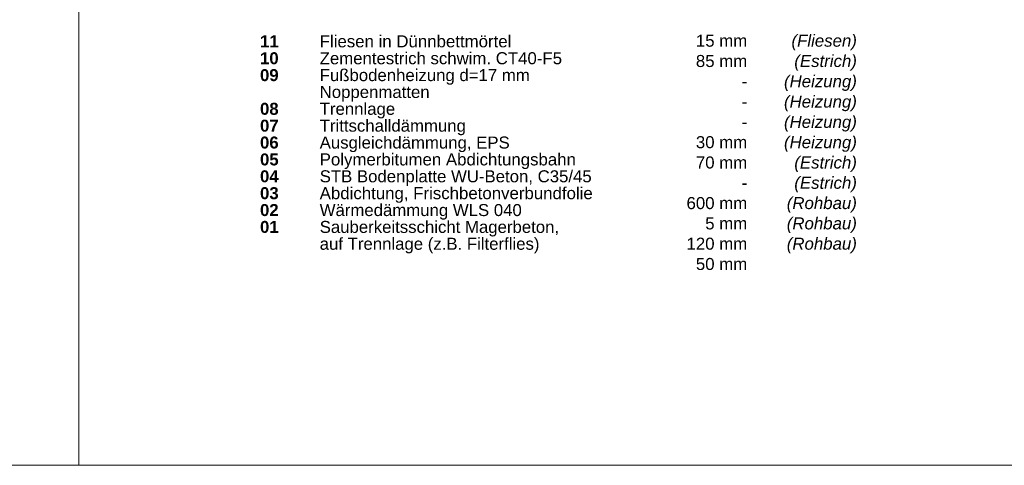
# Model space of a CAD drawing. Header units: metres. Extents: x 0.9 to 30.1, y -10.7 to 8.6.
# Tile 188 of 256: x 11.9 to 13.9, y -3 to -2.1. Entities that reach past the tile are written whole.
import ezdxf

# ---------------------------------------------------------------- set-up
doc = ezdxf.new("R2010")
doc.units = ezdxf.units.M
doc.layers.add('Keine', color=7, linetype='Continuous', lineweight=9)
doc.styles.add('Arial', font='arial.ttf')
doc.styles.add('Arial (bold)', font='arialbd.ttf')
doc.styles.add('Arial (italic)', font='ariali.ttf')

msp = doc.modelspace()

# ---------------------------------------------------------------- linework, layer by layer
at = {"layer": 'Keine', "color": 255, "flags": 128}
for points in [[(10, -0.6), (12, -0.6), (12, -3), (10, -3)], [(12, -0.6), (14, -0.6), (14, -3), (12, -3)]]:
    msp.add_lwpolyline(points, close=True, dxfattribs=at)

# ---------------------------------------------------------------- texts
at = {"layer": 'Keine', "color": 7, "insert": (12.3794, -2.09943), "char_height": 0.0252181, "attachment_point": 1, "line_spacing_factor": 0.842715, "style": 'Arial (bold)'}
msp.add_mtext('\\pxt4.957;11^I{\\fArial|b0|i0|c0|p0;Fliesen in Dünnbettmörtel}{\\fArial|b0|i0|c0|p0;\\H1.2x;\\P}{\\H0.9962x;10 ^I}{\\fArial|b0|i0|c0|p0;\\H0.9962x;Zementestrich schwim. }{\\fArial|b0|i0|c0|p0;CT40-F5}{\\fArial|b0|i0|c0|p0;\\H0.9962x;\\P}{\\H0.9962x;09}{\\fArial|b0|i0|c0|p0;\\H0.9962x; ^IFußbodenheizung d=17 mm \\P     ^INoppenmatten}{\\fArial|b0|i0|c0|p0;\\C1;\\H0.9962x;\\P}{\\H0.9962x;08}{\\fArial|b0|i0|c0|p0;\\H0.9962x; ^ITrennlage\\P}{\\H0.9962x;07}{\\fArial|b0|i0|c0|p0;\\H0.9962x; ^ITrittschalldämmung\\P}{\\H0.9962x;06}{\\fArial|b0|i0|c0|p0;\\H0.9962x; ^IAusgleichdämmung, EPS\\P}{\\H0.9962x;05}{\\fArial|b0|i0|c0|p0;\\H0.9962x; ^I}{\\fArial|b0|i0|c0|p0;Polymer}{\\fArial|b0|i0|c0|p0;bitumen Abdichtungsbahn}{\\fArial|b0|i0|c0|p0;\\H0.9962x;\\P}{\\H0.9962x;04}{\\fArial|b0|i0|c0|p0;\\H0.9962x; ^ISTB Bodenplatte WU-Beton, C35/45\\P}03{\\fArial|b0|i0|c0|p0; ^IAbdichtung, Frischbetonverbundfolie}{\\fArial|b0|i0|c0|p0;\\H0.9962x;\\P}{\\H0.9962x;02}{\\fArial|b0|i0|c0|p0;\\H0.9962x; ^IWärmedämmung WLS 040\\P}{\\H0.9962x;01}{\\fArial|b0|i0|c0|p0;\\H0.9962x; ^ISauberkeitsschicht Magerbeton, \\P     ^Iauf Trennlage (z.B. Filterflies)}', dxfattribs=at)
at = {"layer": 'Keine', "color": 7, "transparency": 33554687, "char_height": 0.025218, "attachment_point": 3, "line_spacing_factor": 1.011258}
for s, insert, width, style in [('  15 mm\\P  85 mm\\P  -\\P-\\P-\\P  30 mm\\P  70 mm\\P-\\P600 mm\\P5 mm\\P120 mm\\P  50 mm', (13.39978, -2.09812), 0.1510902, 'Arial'), ('(Fliesen)\\P(Estrich)\\P(Heizung)\\P(Heizung)\\P(Heizung)\\P(Heizung)\\P(Estrich)\\P(Estrich)\\P(Rohbau)\\P(Rohbau)\\P(Rohbau)', (13.6294, -2.09812), 0.175, 'Arial (italic)')]:
    msp.add_mtext(s, dxfattribs=dict(at, insert=insert, width=width, style=style))

doc.saveas('drawing.dxf')
